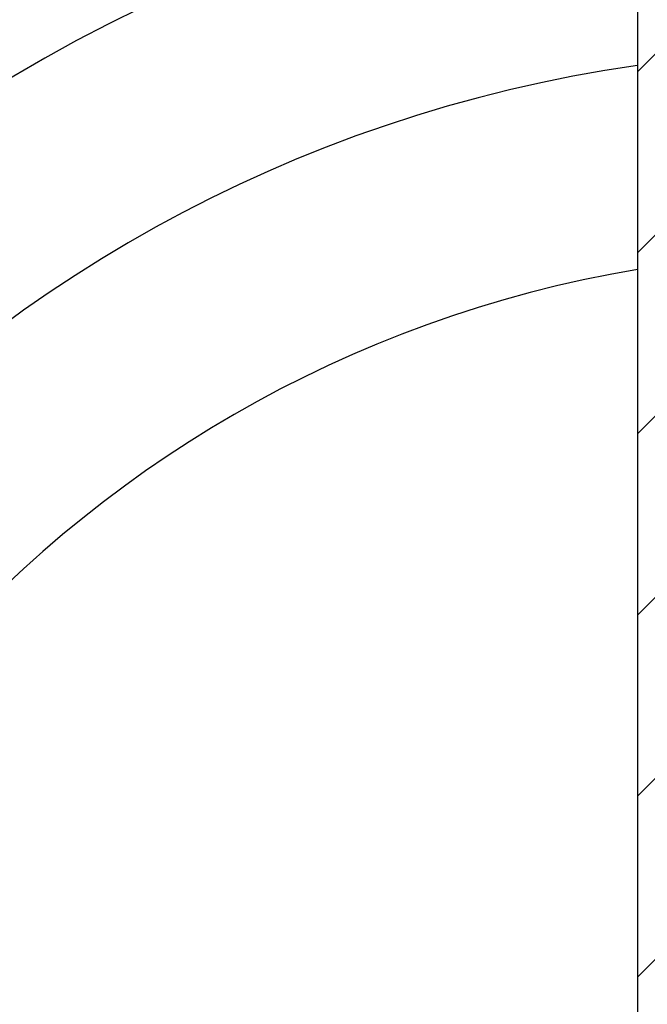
# Model space of a CAD drawing. Header units: millimetres. Extents: x 976 to 5968, y -70 to 3420.
# Tile 16 of 20: x 4303 to 4614, y 2047 to 2536. Entities that reach past the tile are written whole.
import ezdxf

# ---------------------------------------------------------------- set-up
doc = ezdxf.new("R2010")
doc.units = ezdxf.units.MM

msp = doc.modelspace()

# ---------------------------------------------------------------- hatches: boundary and pattern name
at = {"ltscale": 1000, "true_color": 0xed4b40}
h = msp.add_hatch(dxfattribs=at)
h.set_pattern_fill('ANSI31', color=13, scale=20)
h.set_pattern_definition([(45, (-6762.053, -2215.84), (-44.90128, 44.90128), [])])
edge = h.paths.add_edge_path()
edge.add_arc((4708.95, 1820.1), 900, 83.62063, 96.37937)
edge.add_line((4608.95, 2714.52), (4608.95, 925.67))
edge.add_arc((4708.95, 1820.1), 900, 263.62063, 276.37937)
edge.add_line((4808.95, 925.67), (4808.95, 2714.52))

# ---------------------------------------------------------------- linework, layer by layer
at = {"color": 252, "ltscale": 1000, "true_color": 0x939598}
msp.add_line((4608.95, 2714.52), (4608.95, 925.67), dxfattribs=at)
for radius, start, end in [(900, 96.37937, 263.62063), (800, 97.18076, 262.81924), (700, 98.21321, 261.78679), (600, 99.59407, 260.40593)]:
    msp.add_arc((4708.95, 1820.1), radius, start, end, dxfattribs=at)

doc.saveas('drawing.dxf')
